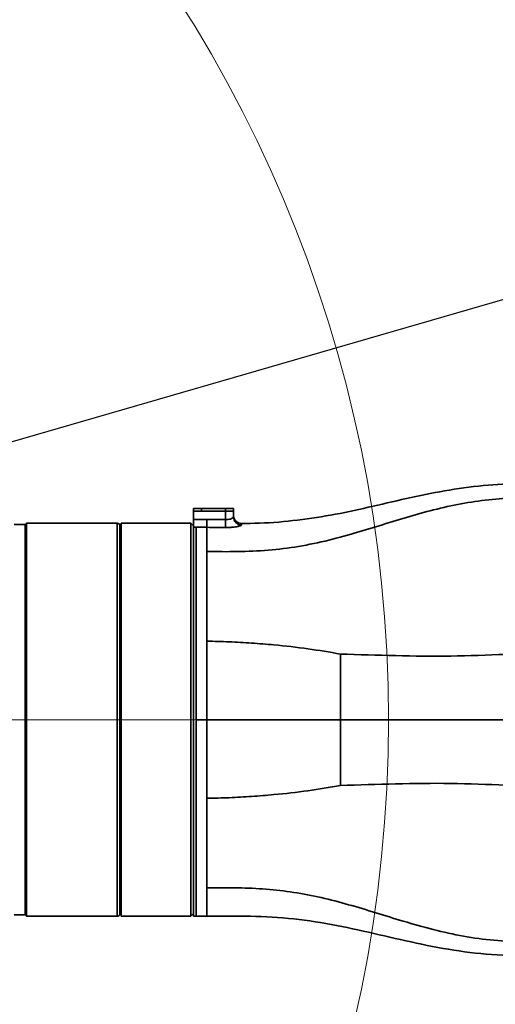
# Model space of a CAD drawing. Header units: millimetres. Extents: x 6316 to 18291, y -19059 to -9021.
# Tile 28 of 146: x 10946 to 11124, y -15915 to -15547. Entities that reach past the tile are written whole.
import ezdxf

# ---------------------------------------------------------------- set-up
doc = ezdxf.new("R2010")
doc.units = ezdxf.units.MM
doc.header["$LTSCALE"] = 10
doc.header["$PDSIZE"] = -1
doc.linetypes.add('CENTER', pattern=[50.8, 31.75, -6.35, 6.35, -6.35])
doc.layers.get('Defpoints').update_dxf_attribs({"true_color": 0x5e5e5e})
doc.layers.add('中心线层', color=1, linetype='CENTER')
doc.dimstyles.new('ISO-25', dxfattribs={"dimscale": 20, "dimtxt": 4, "dimasz": 3.05, "dimexe": 3, "dimexo": 0.625, "dimtad": 1, "dimdec": 0, "dimtxsty": 'Standard', "dimcen": 2.5, "dimclrd": 1, "dimclre": 1, "dimclrt": 4, "dimadec": 1, "dimazin": 2, "dimtfac": 1, "dimtdec": 0, "dimtmove": 0, "dimatfit": 0, "dimfxl": 1, "dimarcsym": 0})

# ---------------------------------------------------------------- blocks, each defined once
blk = doc.blocks.new('*D144')
at = {"layer": 'Defpoints', "color": 0, "linetype": 'ByBlock', "lineweight": 20, "transparency": 16777216}
for p in [(12383.33, -15287.41), (10584.24, -15808.37)]:
    blk.add_point(p, dxfattribs=at)
at = {"layer": '中心线层', "color": 1, "linetype": 'ByBlock', "lineweight": -2, "transparency": 16777216}
blk.add_line((10584.24, -15808.37), (12324.74, -15304.37), dxfattribs=at)
at = {"layer": '中心线层', "color": 1, "linetype": 'ByBlock', "lineweight": 20, "transparency": 16777216}
blk.add_solid([(12321.91, -15294.61), (12327.57, -15314.14), (12383.33, -15287.41)], dxfattribs=at)
at = {"layer": '中心线层', "color": 4, "linetype": 'ByBlock', "lineweight": 20, "transparency": 16777216, "insert": (11439.89, -15505.95), "char_height": 80, "attachment_point": 5, "rotation": 16.1496}
blk.add_mtext('R1873', dxfattribs=at)
blk = doc.blocks.new('*D145')
at = {"layer": 'Defpoints', "color": 0, "linetype": 'ByBlock', "lineweight": 20, "transparency": 16777216}
for p in [(10584.24, -15808.37), (11013.17, -16065.33)]:
    blk.add_point(p, dxfattribs=at)
at = {"layer": '中心线层', "color": 1, "linetype": 'ByBlock', "lineweight": -2, "transparency": 16777216}
for p, q in [((10584.24, -15808.37), (11013.17, -16065.33)), ((11065.49, -16096.68), (11477.26, -16343.36))]:
    blk.add_line(p, q, dxfattribs=at)
at = {"layer": '中心线层', "color": 1, "linetype": 'ByBlock', "lineweight": 20, "transparency": 16777216}
blk.add_solid([(11070.72, -16087.96), (11060.27, -16105.4), (11013.17, -16065.33)], dxfattribs=at)
at = {"layer": '中心线层', "color": 4, "linetype": 'ByBlock', "lineweight": 20, "transparency": 16777216, "insert": (11399.48, -16235.04), "char_height": 80, "attachment_point": 5, "rotation": 329.0753}
blk.add_mtext('R500', dxfattribs=at)

msp = doc.modelspace()

# ---------------------------------------------------------------- linework, layer by layer
at = {"color": 7, "linetype": 'Continuous', "lineweight": 35}
for p, q in [((11011.24, -15730.37), (11011.24, -15729.37)), ((11011.24, -15729.37), (11014.24, -15729.37)), ((11011.24, -15730.37), (11023.24, -15730.37)), ((11011.24, -15733.46), (11011.24, -15730.37)), ((11014.24, -15729.37), (11014.24, -15730.37)), ((11014.24, -15729.37), (11023.24, -15729.37)), ((11014.24, -15730.37), (11023.24, -15730.37)), ((11023.24, -15730.37), (11023.24, -15729.37)), ((11023.24, -15729.37), (11026.24, -15729.37)), ((11023.24, -15733.55), (11023.24, -15730.37)), ((11023.24, -15730.37), (11026.24, -15730.37)), ((11026.24, -15729.37), (11026.24, -15730.37)), ((11026.24, -15730.37), (11026.24, -15732.55)), ((10948.24, -15735.37), (10944.24, -15735.37)), ((10948.74, -15734.87), (10948.24, -15735.37)), ((10948.24, -15735.37), (10948.24, -15756.76)), ((10982.74, -15734.87), (10948.74, -15734.87)), ((10948.74, -15734.87), (10948.74, -15756.4)), ((10982.74, -15881.87), (10982.74, -15734.87)), ((11010.24, -15734.87), (10984.24, -15734.87)), ((11010.24, -15734.87), (10984.24, -15734.87)), ((10984.24, -15734.87), (10984.24, -15881.87)), ((10984.24, -15734.87), (10984.24, -15734.87)), ((11011.24, -15735.87), (11010.24, -15734.87)), ((11010.24, -15881.87), (11010.24, -15734.87)), ((11010.24, -15734.87), (11010.24, -15734.87)), ((11011.24, -15733.46), (11016.27, -15733.48)), ((11011.24, -15736.39), (11011.24, -15733.46)), ((11016.27, -15733.48), (11023.24, -15733.55)), ((11023.24, -15733.55), (11023.22, -15736.49)), ((10983.74, -15735.87), (10983.74, -15880.87)), ((10984.24, -15735.97), (10983.74, -15735.97)), ((11012.24, -15736.38), (11011.24, -15736.39)), ((11011.24, -15881.87), (11011.24, -15736.39)), ((11016.24, -15736.42), (11012.24, -15736.4)), ((10983.74, -15746.77), (10984.24, -15746.77)), ((10984.24, -15753.37), (10983.74, -15753.37)), ((10948.24, -15756.76), (10948.24, -15881.37)), ((10948.74, -15756.4), (10948.74, -15881.87)), ((10984.24, -15755.6), (10983.74, -15755.6)), ((10983.74, -15766.4), (10984.24, -15766.4)), ((11016.24, -15794.42), (11016.24, -15822.33)), ((10984.24, -15802.97), (10983.74, -15802.97)), ((11012.24, -15808.37), (11016.24, -15808.37)), ((11012.24, -15808.72), (11012.24, -15881.87)), ((10983.74, -15813.77), (10984.24, -15813.77)), ((10984.24, -15850.35), (10983.74, -15850.35)), ((10983.74, -15861.15), (10984.24, -15861.15)), ((10983.74, -15863.37), (10984.24, -15863.37)), ((10984.24, -15869.97), (10983.74, -15869.97)), ((10944.24, -15881.37), (10948.24, -15881.37)), ((10948.24, -15881.37), (10948.74, -15881.87)), ((10948.74, -15881.87), (10982.74, -15881.87)), ((10983.74, -15880.77), (10984.24, -15880.77)), ((10984.24, -15881.87), (11010.24, -15881.87)), ((11010.24, -15881.87), (11011.24, -15880.87)), ((11011.24, -15881.87), (11012.24, -15881.87)), ((11012.24, -15881.87), (11016.24, -15881.86))]:
    msp.add_line(p, q, dxfattribs=at)
for centre, radius, start, end in [((10982.74, -15735.87), 1, 0, 90), ((11029.23, -15732.54), 2.99, 180.2238, 270.7365), ((11029.24, -15731.96), 3, 182.1439, 270.6615), ((10982.74, -15880.87), 1, 270, 0)]:
    msp.add_arc(centre, radius, start, end, dxfattribs=at)
for points, knots in [([(11145.24, -15719.93), (11140.35, -15719.93), (11130.6, -15719.95), (11116.01, -15721.01), (11101.59, -15723.29), (11087.33, -15726.44), (11073.21, -15729.78), (11059.1, -15732.65), (11044.92, -15734.45), (11034.95, -15734.98), (11029.72, -15734.95), (11029.27, -15734.94)], [0, 0, 0, 0, 0.12507, 0.249494, 0.373753, 0.498311, 0.622919, 0.744858, 0.866424, 0.988352, 1, 1, 1, 1]), ([(11145.24, -15725.15), (11141.75, -15725.15), (11134.77, -15725.16), (11124.3, -15725.71), (11113.9, -15727.05), (11103.6, -15729.17), (11093.4, -15731.92), (11083.26, -15735.03), (11072.81, -15738.27), (11061.97, -15741.3), (11050.67, -15743.7), (11039.24, -15745.13), (11027.75, -15745.59), (11020.08, -15745.51), (11016.24, -15745.47)], [0, 0, 0, 0, 0.079328, 0.158461, 0.237745, 0.317741, 0.398709, 0.480385, 0.562107, 0.651218, 0.739081, 0.826022, 0.912841, 1, 1, 1, 1]), ([(11029.27, -15735.53), (11029.24, -15735.59), (11029.16, -15735.74), (11028.38, -15736), (11027, -15736.27), (11025.22, -15736.46), (11023.89, -15736.48), (11023.22, -15736.49)], [0, 0, 0, 0, 0.148599, 0.36143, 0.57327, 0.785741, 1, 1, 1, 1]), ([(11023.24, -15733.55), (11023.58, -15733.54), (11024.25, -15733.52), (11025.13, -15733.32), (11025.81, -15733.04), (11026.19, -15732.77), (11026.23, -15732.62), (11026.24, -15732.55)], [0, 0, 0, 0, 0.206085, 0.414453, 0.628091, 0.846881, 1, 1, 1, 1]), ([(11029.27, -15735.03), (11029.27, -15735.01), (11029.27, -15734.97), (11029.27, -15735.3), (11029.27, -15735.53)], [0, 0, 0, 0, 0.325796, 1, 1, 1, 1]), ([(11012.24, -15808.37), (11012.24, -15805.23), (11012.24, -15798.93), (11012.24, -15789.64), (11012.24, -15781.03), (11012.24, -15773.19), (11012.24, -15766.16), (11012.24, -15759.64), (11012.24, -15753.76), (11012.24, -15748.56), (11012.24, -15744.24), (11012.24, -15740.81), (11012.24, -15738.14), (11012.24, -15736.98), (11012.24, -15736.4)], [0, 0, 0, 0, 0.09389, 0.188173, 0.282064, 0.364256, 0.446709, 0.5289, 0.611108, 0.693578, 0.775786, 0.850459, 0.925327, 1, 1, 1, 1]), ([(11016.24, -15736.42), (11016.24, -15736.79), (11016.24, -15737.9), (11016.24, -15740.66), (11016.24, -15743.87), (11016.24, -15745.47)], [0, 0, 0, 0, 0.19923, 0.599615, 1, 1, 1, 1]), ([(11023.22, -15736.49), (11022.22, -15736.48), (11019.9, -15736.46), (11017.57, -15736.43), (11016.24, -15736.42), (11016.24, -15736.42)], [0, 0, 0, 0, 0.4297912, 0.9999914, 1, 1, 1, 1]), ([(11016.24, -15745.47), (11016.24, -15746.84), (11016.24, -15749.58), (11016.24, -15754.49), (11016.24, -15759.9), (11016.24, -15763.94), (11016.24, -15765.96)], [0, 0, 0, 0, 0.2500059, 0.5000041, 0.7499998, 1, 1, 1, 1]), ([(11016.24, -15765.96), (11016.24, -15768.04), (11016.24, -15772.2), (11016.24, -15776.73), (11016.24, -15779)], [0, 0, 0, 0, 0.499993, 1, 1, 1, 1]), ([(11016.24, -15779), (11016.24, -15782.03), (11016.24, -15786.64), (11016.24, -15793.09), (11016.24, -15798.11), (11016.24, -15803.21), (11016.24, -15806.65), (11016.24, -15808.37)], [0, 0, 0, 0, 0.323002, 0.490605, 0.658207, 0.829104, 1, 1, 1, 1]), ([(11066.24, -15783.8), (11062.2, -15783.11), (11053.94, -15781.71), (11042.84, -15780.46), (11033.01, -15779.66), (11024.64, -15779.19), (11019.05, -15779.06), (11016.25, -15779)], [0, 0, 0, 0, 0.244702, 0.49999, 0.666103, 0.832966, 1, 1, 1, 1]), ([(11066.24, -15808.37), (11066.24, -15805.59), (11066.24, -15800.01), (11066.24, -15791.75), (11066.24, -15786.45), (11066.24, -15783.8)], [0, 0, 0, 0, 0.333322, 0.666655, 1, 1, 1, 1]), ([(11128.07, -15783.91), (11121.21, -15784.19), (11107.47, -15784.76), (11086.87, -15784.47), (11073.12, -15784.02), (11066.24, -15783.8)], [0, 0, 0, 0, 0.332947, 0.666392, 1, 1, 1, 1]), ([(11016.24, -15808.37), (11016.24, -15810.06), (11016.24, -15813.44), (11016.24, -15818.51), (11016.24, -15823.57), (11016.24, -15830.08), (11016.24, -15834.72), (11016.24, -15837.75)], [0, 0, 0, 0, 0.167602, 0.335204, 0.506101, 0.676998, 1, 1, 1, 1]), ([(11066.24, -15808.37), (11060.54, -15808.37), (11049.38, -15808.37), (11032.7, -15808.37), (11021.73, -15808.37), (11016.24, -15808.37)], [0, 0, 0, 0, 0.3426, 0.671188, 1, 1, 1, 1]), ([(11066.24, -15832.95), (11066.24, -15830.3), (11066.24, -15825), (11066.24, -15816.74), (11066.24, -15811.16), (11066.24, -15808.37)], [0, 0, 0, 0, 0.333345, 0.666678, 1, 1, 1, 1]), ([(11127.96, -15808.37), (11117.67, -15808.37), (11102.24, -15808.37), (11081.69, -15808.37), (11071.39, -15808.37), (11066.24, -15808.37)], [0, 0, 0, 0, 0.500001, 0.750006, 1, 1, 1, 1]), ([(11016.25, -15837.75), (11019.05, -15837.68), (11024.64, -15837.56), (11033.01, -15837.09), (11042.84, -15836.29), (11053.94, -15835.04), (11062.2, -15833.64), (11066.24, -15832.95)], [0, 0, 0, 0, 0.167034, 0.333897, 0.50001, 0.755298, 1, 1, 1, 1]), ([(11066.24, -15832.95), (11073.12, -15832.73), (11086.87, -15832.28), (11107.47, -15831.99), (11121.21, -15832.55), (11128.07, -15832.84)], [0, 0, 0, 0, 0.333608, 0.667053, 1, 1, 1, 1]), ([(11016.24, -15837.75), (11016.24, -15840.02), (11016.24, -15844.55), (11016.24, -15848.71), (11016.24, -15850.79)], [0, 0, 0, 0, 0.500007, 1, 1, 1, 1]), ([(11016.24, -15850.79), (11016.24, -15852.81), (11016.24, -15856.85), (11016.24, -15862.26), (11016.24, -15867.17), (11016.24, -15869.91), (11016.24, -15871.28)], [0, 0, 0, 0, 0.2500002, 0.4999959, 0.7499941, 1, 1, 1, 1]), ([(11016.24, -15871.28), (11019.74, -15871.24), (11026.71, -15871.17), (11037.15, -15871.49), (11047.55, -15872.58), (11057.86, -15874.49), (11068.06, -15877.1), (11078.2, -15880.14), (11088.66, -15883.41), (11099.49, -15886.56), (11110.79, -15889.17), (11122.21, -15890.86), (11133.72, -15891.59), (11141.4, -15891.59), (11145.24, -15891.6)], [0, 0, 0, 0, 0.07925, 0.158211, 0.237156, 0.316701, 0.397261, 0.478728, 0.560523, 0.650001, 0.738363, 0.825719, 0.912752, 1, 1, 1, 1]), ([(11016.24, -15871.28), (11016.24, -15872.88), (11016.24, -15876.09), (11016.24, -15879.39), (11016.24, -15881.3), (11016.24, -15882.08), (11016.24, -15881.86), (11016.24, -15881.86)], [0, 0, 0, 0, 0.249999, 0.499998, 0.749996, 0.999995, 1, 1, 1, 1]), ([(11016.24, -15881.86), (11021.69, -15881.78), (11032.55, -15881.64), (11048.81, -15882.59), (11064.87, -15885.13), (11080.74, -15888.73), (11096.6, -15892.46), (11112.64, -15895.36), (11128.91, -15896.79), (11139.79, -15896.81), (11145.24, -15896.82)], [0, 0, 0, 0, 0.125463, 0.250028, 0.374434, 0.499405, 0.624608, 0.749497, 0.874404, 1, 1, 1, 1])]:
    msp.add_open_spline(points, degree=3, knots=knots, dxfattribs=at)
msp.add_open_spline([(11016.27, -15733.48), (11016.27, -15733.82), (11016.26, -15734.51), (11016.25, -15735.41), (11016.25, -15736.11), (11016.25, -15736.32), (11016.24, -15736.42)], degree=3, dxfattribs=at)
at = {"layer": '中心线层', "color": 1, "linetype": 'ByBlock', "lineweight": 20}
msp.add_line((10584.24, -15808.37), (11860.98, -15808.37), dxfattribs=at)
msp.add_circle((10584.24, -15808.37), 500, dxfattribs=at)

# ---------------------------------------------------------------- dimensions: what is measured, and where the dimension line sits
dim = msp.add_radius_dim(center=(10584.24, -15808.37), mpoint=(12383.33, -15287.41), dimstyle='ISO-25', dxfattribs=at)
dim.commit()
dim.dimension.update_dxf_attribs({"geometry": '*D144', "text_midpoint": (11439.89, -15505.95)})
dim = msp.add_radius_dim(center=(10584.24, -15808.37), mpoint=(11013.17, -16065.33), dimstyle='ISO-25', dxfattribs=at)
dim.commit()
dim.dimension.update_dxf_attribs({"geometry": '*D145', "text_midpoint": (11372.27, -16280.46), "dimtype": 164})

doc.saveas('drawing.dxf')
